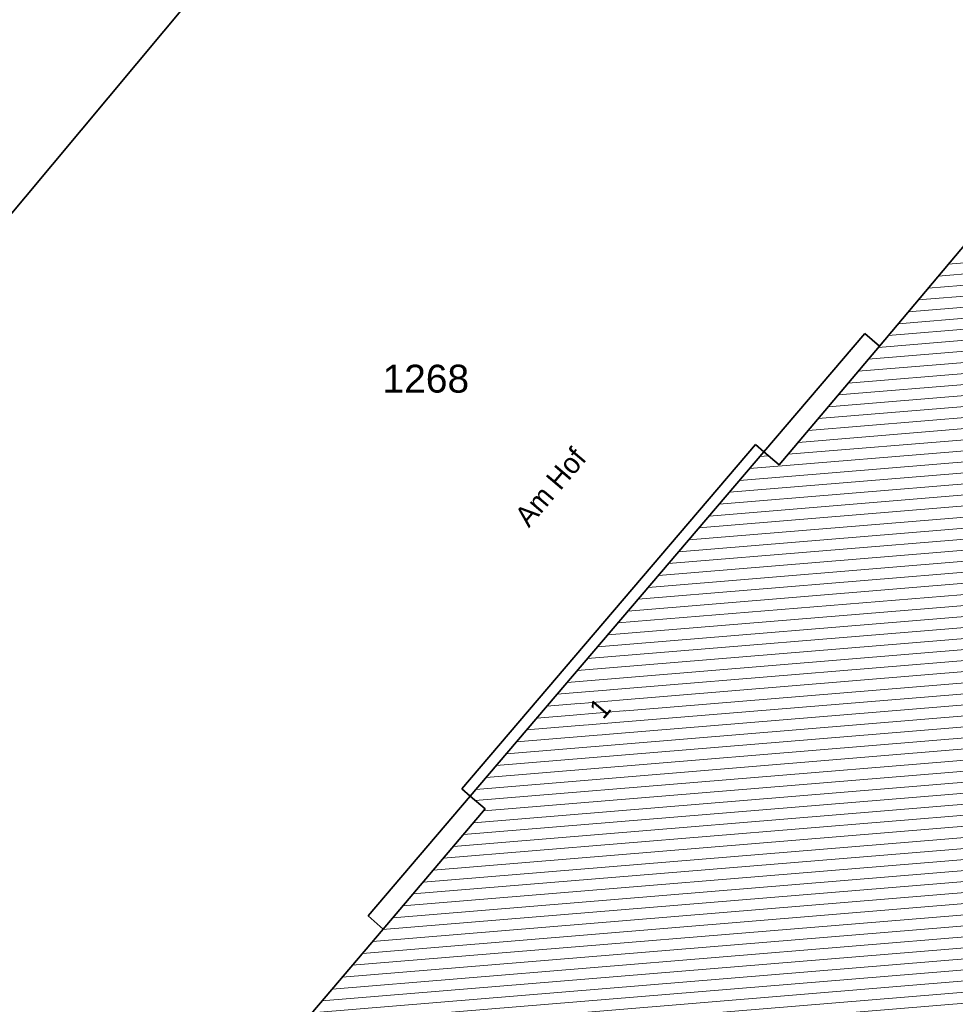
# Model space of a CAD drawing. Header units: metres. Extents: x 32365810 to 32367010, y 5620411 to 5622366.
# Tile 35 of 198: x 32366032 to 32366064, y 5621952 to 5621986. Entities that reach past the tile are written whole.
import ezdxf

# ---------------------------------------------------------------- set-up
doc = ezdxf.new("R2010")
doc.units = ezdxf.units.M
for name, pattern in [('1600.1047', [0]), ('1600.2028', [0]), ('1600.2505', [0])]:
    doc.linetypes.add(name, pattern=pattern)
doc.layers.get('0').update_dxf_attribs({"color": 1, "linetype": 'CONTINUOUS'})
for name, color, linetype in [('Flurstücke_Grenzpunkte', 11, 'CONTINUOUS'), ('Gebäude', 31, 'CONTINUOUS'), ('Lagebezeichnungen', 12, 'CONTINUOUS'), ('Siedlungsflächen - Bauwerke u. Einrichtungen', 51, 'CONTINUOUS')]:
    doc.layers.add(name, color=color, linetype=linetype)
doc.styles.add('Flurstücksnummer - K 10 700', font='Arial.ttf')
doc.styles.add('Hausnummern NRW', font='Arial.ttf', dxfattribs={"width": 0.85})
doc.styles.add('Straßename', font='Arial.ttf', dxfattribs={"width": 0.95})

# ---------------------------------------------------------------- blocks, each defined once
blk = doc.blocks.new('O864')
at = {"layer": 'Flurstücke_Grenzpunkte', "color": 7, "linetype": '1600.2028', "lineweight": 35}
for p, q in [((32366088.661, 5622007.483), (32366060.927, 5621974.564)), ((32366060.927, 5621974.564), (32366057.514, 5621970.514)), ((32366056.987, 5621970.961), (32366046.979, 5621959.233)), ((32366057.514, 5621970.514), (32366056.987, 5621970.961)), ((32366046.979, 5621959.233), (32366047.495, 5621958.796)), ((32366047.495, 5621958.796), (32366044.012, 5621954.704)), ((32366044.012, 5621954.704), (32366038.2, 5621947.878))]:
    blk.add_line(p, q, dxfattribs=at)
blk = doc.blocks.new('O1646')
at = {"layer": 'Flurstücke_Grenzpunkte', "color": 7, "linetype": '1600.2028', "lineweight": 35}
for p, q in [((32366088.661, 5622007.483), (32366060.927, 5621974.564)), ((32366037.554, 5621986.515), (32366028.516, 5621975.686)), ((32366056.987, 5621970.961), (32366060.428, 5621974.992)), ((32366060.428, 5621974.992), (32366060.927, 5621974.564)), ((32366046.693, 5621959.477), (32366056.699, 5621971.206)), ((32366056.699, 5621971.206), (32366056.987, 5621970.961)), ((32366043.498, 5621955.154), (32366046.979, 5621959.233)), ((32366046.979, 5621959.233), (32366046.693, 5621959.477)), ((32366044.012, 5621954.704), (32366043.498, 5621955.154)), ((32366044.012, 5621954.704), (32366038.2, 5621947.878))]:
    blk.add_line(p, q, dxfattribs=at)
at = {"layer": 'Flurstücke_Grenzpunkte', "color": 7, "lineweight": 18, "insert": (32366045.468, 5621972.965), "char_height": 0.95, "attachment_point": 8, "line_spacing_factor": 0.69, "style": 'Flurstücksnummer - K 10 700', "bg_fill": 2}
blk.add_mtext('1268', dxfattribs=at)
blk = doc.blocks.new('O1763')
at = {"layer": 'Flurstücke_Grenzpunkte', "color": 7, "linetype": '1600.2028', "lineweight": 35}
blk.add_line((32366037.554, 5621986.515), (32366028.516, 5621975.686), dxfattribs=at)
blk = doc.blocks.new('O2434')
at = {"layer": 'Gebäude', "color": 7, "linetype": '1600.2505', "lineweight": 18}
for p, q in [((32366088.661, 5622007.483), (32366060.927, 5621974.564)), ((32366060.927, 5621974.564), (32366057.514, 5621970.514)), ((32366056.987, 5621970.961), (32366046.979, 5621959.233)), ((32366057.514, 5621970.514), (32366056.987, 5621970.961)), ((32366046.979, 5621959.233), (32366047.495, 5621958.796)), ((32366047.495, 5621958.796), (32366044.012, 5621954.704)), ((32366044.012, 5621954.704), (32366038.2, 5621947.878))]:
    blk.add_line(p, q, dxfattribs=at)
at = {"layer": 'Lagebezeichnungen', "color": 7, "lineweight": 18, "insert": (32366051.669, 5621961.996), "char_height": 0.7, "attachment_point": 8, "rotation": 49.5044, "line_spacing_factor": 0.69, "style": 'Hausnummern NRW', "bg_fill": 2}
blk.add_mtext('1', dxfattribs=at)
blk = doc.blocks.new('*X1169')
at = {"color": 253, "linetype": '1600.1047', "lineweight": 18, "true_color": 0xb2b2b2}
for p, q in [((32366108.674496, 5621981.09408), (32366063.272867, 5621977.348438)), ((32366109.984367, 5621980.825871), (32366062.93218, 5621976.944057)), ((32366110.22068, 5621980.469093), (32366062.591492, 5621976.539677)), ((32366109.895846, 5621980.06602), (32366062.250804, 5621976.135296)), ((32366110.183892, 5621979.71351), (32366061.910117, 5621975.730915)), ((32366102.477838, 5621978.701485), (32366061.569429, 5621975.326534)), ((32366102.121116, 5621978.295781), (32366061.228741, 5621974.922153)), ((32366101.764394, 5621977.890078), (32366060.888043, 5621974.517772)), ((32366101.407672, 5621977.484374), (32366060.547258, 5621974.113383)), ((32366101.05095, 5621977.07867), (32366060.206473, 5621973.708994)), ((32366100.694228, 5621976.672967), (32366059.865688, 5621973.304605)), ((32366100.337506, 5621976.267263), (32366059.524903, 5621972.900216)), ((32366099.980784, 5621975.86156), (32366059.184118, 5621972.495828)), ((32366099.624062, 5621975.455856), (32366058.843333, 5621972.091439)), ((32366099.26734, 5621975.050152), (32366058.502548, 5621971.68705)), ((32366098.910618, 5621974.644449), (32366058.161763, 5621971.282661)), ((32366098.553896, 5621974.238745), (32366057.820978, 5621970.878272)), ((32366098.197174, 5621973.833041), (32366056.502492, 5621970.393223)), ((32366097.840452, 5621973.427338), (32366056.157084, 5621969.988453)), ((32366097.48373, 5621973.021634), (32366055.811676, 5621969.583682)), ((32366097.127008, 5621972.61593), (32366055.466269, 5621969.178912)), ((32366096.770286, 5621972.210227), (32366055.120861, 5621968.774142)), ((32366096.413564, 5621971.804523), (32366054.775454, 5621968.369372)), ((32366096.056842, 5621971.39882), (32366054.430046, 5621967.964602)), ((32366095.70012, 5621970.993116), (32366054.084639, 5621967.559831)), ((32366057.149815, 5621970.822901), (32366056.847899, 5621970.797993)), ((32366095.343398, 5621970.587412), (32366053.739231, 5621967.155061)), ((32366094.986676, 5621970.181709), (32366053.393823, 5621966.750291)), ((32366094.629954, 5621969.776005), (32366053.048416, 5621966.345521)), ((32366081.202537, 5621968.291967), (32366052.703008, 5621965.940751)), ((32366080.856803, 5621967.88717), (32366052.357601, 5621965.53598)), ((32366080.511068, 5621967.482372), (32366052.012193, 5621965.13121)), ((32366080.165333, 5621967.077575), (32366051.666785, 5621964.72644)), ((32366079.819599, 5621966.672778), (32366051.321378, 5621964.32167)), ((32366079.473864, 5621966.267981), (32366050.97597, 5621963.9169)), ((32366079.128129, 5621965.863184), (32366050.630563, 5621963.512129)), ((32366078.782395, 5621965.458386), (32366050.285155, 5621963.107359)), ((32366078.43666, 5621965.053589), (32366049.939747, 5621962.702589)), ((32366078.090926, 5621964.648792), (32366049.59434, 5621962.297819)), ((32366077.745191, 5621964.243995), (32366049.248932, 5621961.893049)), ((32366077.399456, 5621963.839198), (32366048.903525, 5621961.488278)), ((32366077.053722, 5621963.434401), (32366048.558117, 5621961.083508)), ((32366076.707987, 5621963.029603), (32366048.21271, 5621960.678738)), ((32366076.362252, 5621962.624806), (32366047.867302, 5621960.273968)), ((32366076.016518, 5621962.220009), (32366047.521894, 5621959.869198)), ((32366075.670783, 5621961.815212), (32366047.176487, 5621959.464427)), ((32366075.325048, 5621961.410415), (32366047.15238, 5621959.086165)), ((32366074.979314, 5621961.005617), (32366047.442047, 5621958.733788)), ((32366074.633579, 5621960.60082), (32366047.097584, 5621958.329096)), ((32366074.287844, 5621960.196023), (32366046.753121, 5621957.924404)), ((32366073.94211, 5621959.791226), (32366046.408657, 5621957.519711)), ((32366073.596375, 5621959.386429), (32366046.064194, 5621957.115019)), ((32366073.25064, 5621958.981632), (32366045.719731, 5621956.710327)), ((32366072.904906, 5621958.576834), (32366045.375268, 5621956.305635)), ((32366072.559171, 5621958.172037), (32366045.030805, 5621955.900942)), ((32366072.213436, 5621957.76724), (32366044.686342, 5621955.49625)), ((32366071.867702, 5621957.362443), (32366044.341879, 5621955.091558)), ((32366071.521967, 5621956.957646), (32366043.99741, 5621954.686865)), ((32366071.176233, 5621956.552848), (32366043.652826, 5621954.282163)), ((32366070.830498, 5621956.148051), (32366043.308243, 5621953.87746)), ((32366070.484763, 5621955.743254), (32366042.963659, 5621953.472758)), ((32366070.139029, 5621955.338457), (32366042.619075, 5621953.068056)), ((32366069.793294, 5621954.93366), (32366042.274491, 5621952.663354)), ((32366069.447559, 5621954.528863), (32366041.929907, 5621952.258652)), ((32366069.101825, 5621954.124065), (32366041.585323, 5621951.853949)), ((32366068.75609, 5621953.719268), (32366041.240739, 5621951.449247)), ((32366068.410355, 5621953.314471), (32366040.896156, 5621951.044545)), ((32366068.064621, 5621952.909674), (32366040.551572, 5621950.639843)), ((32366067.718886, 5621952.504877), (32366040.206988, 5621950.23514))]:
    blk.add_line(p, q, dxfattribs=at)

msp = doc.modelspace()

# ---------------------------------------------------------------- texts
at = {"layer": 'Lagebezeichnungen', "color": 7, "lineweight": 18, "insert": (32366049.988, 5621969.528), "char_height": 0.7, "attachment_point": 8, "rotation": 49.6754675, "line_spacing_factor": 0.69, "style": 'Straßename', "bg_fill": 2}
msp.add_mtext('Am Hof', dxfattribs=at)

# ---------------------------------------------------------------- next in the draw order: block references
at = {"layer": 'Flurstücke_Grenzpunkte', "color": 7, "true_color": 0xffffff}
msp.add_blockref('O864', (0, 0), dxfattribs=at)

# ---------------------------------------------------------------- next in the draw order: block references
msp.add_blockref('O1646', (0, 0), dxfattribs=at)

# ---------------------------------------------------------------- next in the draw order: block references
msp.add_blockref('O1763', (0, 0), dxfattribs=at)

# ---------------------------------------------------------------- next in the draw order: block references
at = {"layer": 'Gebäude', "color": 7, "true_color": 0xffffff}
msp.add_blockref('O2434', (0, 0), dxfattribs=at)

# ---------------------------------------------------------------- next in the draw order: block references
at = {"layer": 'Siedlungsflächen - Bauwerke u. Einrichtungen', "color": 7, "true_color": 0xffffff}
msp.add_blockref('*X1169', (0, 0), dxfattribs=at)

doc.saveas('drawing.dxf')
